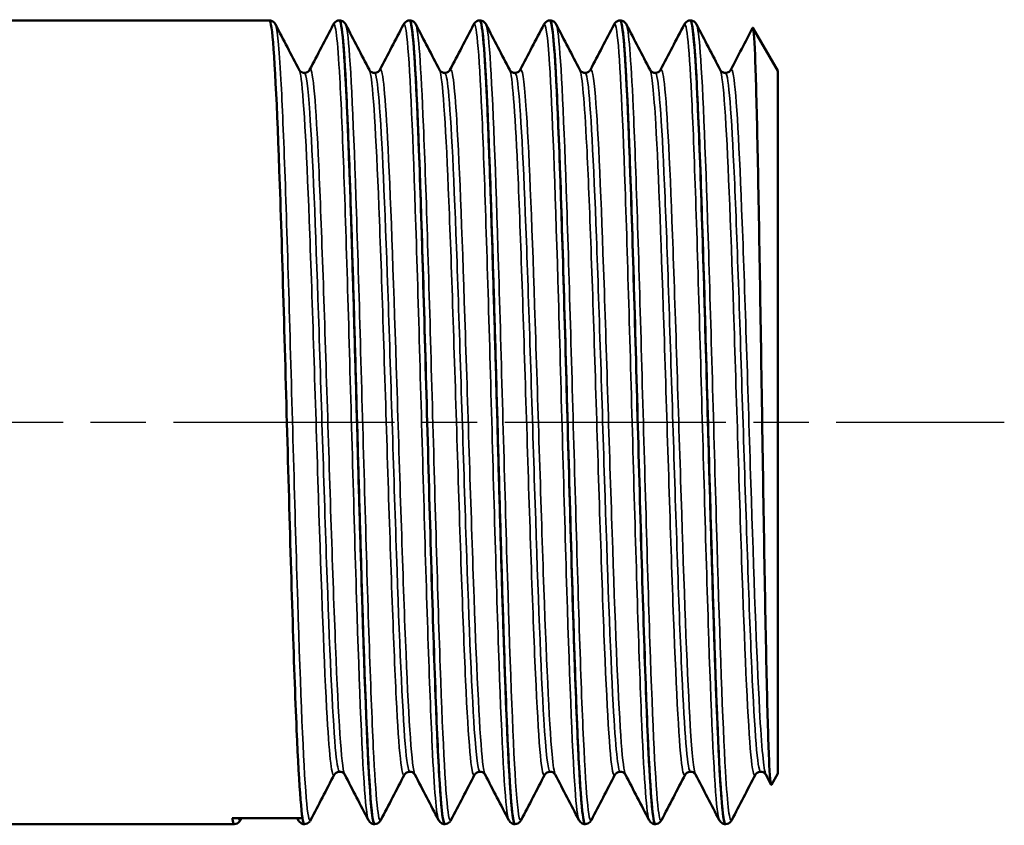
# Model space of a CAD drawing. Header units: millimetres. Extents: x -126 to 748, y -69 to 356.
# Tile 5 of 16: x 80 to 105, y 131 to 152. Entities that reach past the tile are written whole.
import ezdxf

# ---------------------------------------------------------------- set-up
doc = ezdxf.new("R2010")
doc.units = ezdxf.units.MM
doc.linetypes.add('CHAIN', pattern=[0.7087, 0.4724, -0.0591, 0.1181, -0.0591])
for name, color, linetype, lineweight in [('Видимые тонкие (ГОСТ)', 7, 'Continuous', 35), ('Видимый контур (ГОСТ)', 7, 'Continuous', 50), ('Осевая линия (ГОСТ)', 7, 'Continuous', 25)]:
    doc.layers.add(name, color=color, linetype=linetype, lineweight=lineweight)

msp = doc.modelspace()

# ---------------------------------------------------------------- linework, layer by layer
at = {"layer": 'Видимые тонкие (ГОСТ)'}
for points, knots in [([(88.449, 131.342), (88.421, 131.394), (88.393, 131.59), (88.365, 131.931), (88.292, 132.816), (88.219, 134.673), (88.146, 137.002), (88.074, 139.297), (88.002, 142.026), (87.93, 144.477), (87.859, 146.921), (87.787, 149.063), (87.715, 150.349), (87.66, 151.345), (87.604, 151.818), (87.549, 151.718)], [42.465357, 42.465357, 42.465357, 42.465357, 42.759198, 42.759198, 42.759198, 43.522951, 43.522951, 43.522951, 44.275348, 44.275348, 44.275348, 45.025525, 45.025525, 45.025525, 45.60695, 45.60695, 45.60695, 45.60695]), ([(92.049, 131.337), (92.038, 131.356), (92.027, 131.398), (92.016, 131.462), (91.945, 131.886), (91.873, 133.296), (91.801, 135.324), (91.73, 137.35), (91.658, 139.974), (91.587, 142.514), (91.515, 145.052), (91.443, 147.482), (91.372, 149.172), (91.3, 150.861), (91.229, 151.796), (91.157, 151.734), (91.154, 151.731), (91.152, 151.727), (91.149, 151.722)], [29.898987, 29.898987, 29.898987, 29.898987, 30.012136, 30.012136, 30.012136, 30.762645, 30.762645, 30.762645, 31.512641, 31.512641, 31.512641, 32.262146, 32.262146, 32.262146, 33.011181, 33.011181, 33.011181, 33.040579, 33.040579, 33.040579, 33.040579]), ([(93.849, 131.343), (93.816, 131.406), (93.782, 131.67), (93.749, 132.134), (93.675, 133.17), (93.6, 135.194), (93.526, 137.643), (93.454, 140.018), (93.382, 142.766), (93.31, 145.166), (93.238, 147.563), (93.166, 149.588), (93.094, 150.71), (93.045, 151.463), (92.997, 151.803), (92.949, 151.715)], [23.615801, 23.615801, 23.615801, 23.615801, 23.964049, 23.964049, 23.964049, 24.742336, 24.742336, 24.742336, 25.497062, 25.497062, 25.497062, 26.251118, 26.251118, 26.251118, 26.757394, 26.757394, 26.757394, 26.757394]), ([(97.449, 131.339), (97.431, 131.372), (97.413, 131.464), (97.395, 131.617), (97.323, 132.228), (97.252, 133.808), (97.18, 135.946), (97.108, 138.084), (97.037, 140.757), (96.965, 143.272), (96.893, 145.787), (96.822, 148.118), (96.75, 149.66), (96.683, 151.106), (96.616, 151.846), (96.549, 151.721)], [11.049431, 11.049431, 11.049431, 11.049431, 11.237371, 11.237371, 11.237371, 11.987851, 11.987851, 11.987851, 12.738073, 12.738073, 12.738073, 13.488041, 13.488041, 13.488041, 14.191023, 14.191023, 14.191023, 14.191023]), ([(86.968, 131.343), (86.93, 131.271), (86.892, 131.458), (86.855, 131.906), (86.782, 132.775), (86.709, 134.62), (86.636, 136.945), (86.564, 139.233), (86.492, 141.961), (86.42, 144.416), (86.348, 146.865), (86.277, 149.018), (86.205, 150.317), (86.159, 151.147), (86.114, 151.623), (86.068, 151.715)], [42.357644, 42.357644, 42.357644, 42.357644, 42.752085, 42.752085, 42.752085, 43.516727, 43.516727, 43.516727, 44.269143, 44.269143, 44.269143, 45.019338, 45.019338, 45.019338, 45.499237, 45.499237, 45.499237, 45.499237]), ([(88.768, 131.336), (88.704, 131.219), (88.64, 131.875), (88.576, 133.185), (88.504, 134.671), (88.432, 136.984), (88.359, 139.512), (88.287, 142.026), (88.215, 144.726), (88.143, 146.905), (88.072, 149.081), (88, 150.716), (87.928, 151.383), (87.908, 151.57), (87.888, 151.68), (87.868, 151.716)], [36.074459, 36.074459, 36.074459, 36.074459, 36.742407, 36.742407, 36.742407, 37.500333, 37.500333, 37.500333, 38.253842, 38.253842, 38.253842, 39.006117, 39.006117, 39.006117, 39.216052, 39.216052, 39.216052, 39.216052]), ([(90.249, 131.339), (90.195, 131.449), (90.14, 132.105), (90.086, 133.23), (90.014, 134.731), (89.941, 137.054), (89.869, 139.584), (89.797, 142.101), (89.725, 144.797), (89.653, 146.967), (89.581, 149.133), (89.51, 150.753), (89.438, 151.402), (89.408, 151.67), (89.378, 151.772), (89.349, 151.714)], [36.182172, 36.182172, 36.182172, 36.182172, 36.750067, 36.750067, 36.750067, 37.507514, 37.507514, 37.507514, 38.261011, 38.261011, 38.261011, 39.013274, 39.013274, 39.013274, 39.323765, 39.323765, 39.323765, 39.323765]), ([(90.568, 131.34), (90.547, 131.299), (90.527, 131.334), (90.507, 131.449), (90.435, 131.854), (90.363, 133.245), (90.292, 135.261), (90.22, 137.276), (90.148, 139.894), (90.077, 142.436), (90.005, 144.976), (89.934, 147.415), (89.862, 149.12), (89.797, 150.663), (89.733, 151.591), (89.668, 151.721)], [29.791274, 29.791274, 29.791274, 29.791274, 30.004436, 30.004436, 30.004436, 30.75495, 30.75495, 30.75495, 31.504951, 31.504951, 31.504951, 32.254461, 32.254461, 32.254461, 32.932866, 32.932866, 32.932866, 32.932866]), ([(92.368, 131.342), (92.325, 131.263), (92.282, 131.517), (92.239, 132.102), (92.165, 133.12), (92.091, 135.128), (92.016, 137.57), (91.944, 139.938), (91.872, 142.685), (91.8, 145.092), (91.728, 147.496), (91.656, 149.535), (91.584, 150.675), (91.545, 151.289), (91.507, 151.638), (91.468, 151.713)], [23.508089, 23.508089, 23.508089, 23.508089, 23.956055, 23.956055, 23.956055, 24.734592, 24.734592, 24.734592, 25.489325, 25.489325, 25.489325, 26.243388, 26.243388, 26.243388, 26.649681, 26.649681, 26.649681, 26.649681]), ([(94.168, 131.335), (94.168, 131.334), (94.168, 131.334), (94.167, 131.334), (94.096, 131.2), (94.024, 132.061), (93.953, 133.694), (93.881, 135.326), (93.81, 137.715), (93.739, 140.242), (93.667, 142.767), (93.596, 145.405), (93.524, 147.474), (93.453, 149.543), (93.381, 151.023), (93.31, 151.531), (93.296, 151.631), (93.282, 151.693), (93.268, 151.719)], [17.224903, 17.224903, 17.224903, 17.224903, 17.226122, 17.226122, 17.226122, 17.974688, 17.974688, 17.974688, 18.723182, 18.723182, 18.723182, 19.471323, 19.471323, 19.471323, 20.219259, 20.219259, 20.219259, 20.366496, 20.366496, 20.366496, 20.366496]), ([(95.649, 131.336), (95.587, 131.461), (95.525, 132.315), (95.463, 133.747), (95.391, 135.396), (95.32, 137.794), (95.248, 140.323), (95.177, 142.851), (95.105, 145.483), (95.034, 147.541), (94.962, 149.597), (94.891, 151.059), (94.82, 151.547), (94.796, 151.708), (94.772, 151.763), (94.749, 151.715)], [17.332616, 17.332616, 17.332616, 17.332616, 17.982841, 17.982841, 17.982841, 18.73119, 18.73119, 18.73119, 19.479328, 19.479328, 19.479328, 20.227262, 20.227262, 20.227262, 20.474209, 20.474209, 20.474209, 20.474209]), ([(95.968, 131.342), (95.94, 131.287), (95.913, 131.371), (95.885, 131.597), (95.814, 132.188), (95.742, 133.75), (95.67, 135.877), (95.599, 138.003), (95.527, 140.671), (95.455, 143.19), (95.384, 145.708), (95.312, 148.05), (95.241, 149.61), (95.183, 150.864), (95.125, 151.601), (95.068, 151.719)], [10.941718, 10.941718, 10.941718, 10.941718, 11.229194, 11.229194, 11.229194, 11.979677, 11.979677, 11.979677, 12.729901, 12.729901, 12.729901, 13.479872, 13.479872, 13.479872, 14.083311, 14.083311, 14.083311, 14.083311]), ([(97.768, 131.34), (97.715, 131.244), (97.661, 131.671), (97.608, 132.584), (97.536, 133.819), (97.464, 135.929), (97.393, 138.365), (97.321, 140.799), (97.249, 143.533), (97.177, 145.852), (97.105, 148.171), (97.033, 150.051), (96.962, 151.004), (96.93, 151.418), (96.899, 151.655), (96.868, 151.714)], [4.658533, 4.658533, 4.658533, 4.658533, 5.215351, 5.215351, 5.215351, 5.968103, 5.968103, 5.968103, 6.720553, 6.720553, 6.720553, 7.472704, 7.472704, 7.472704, 7.800125, 7.800125, 7.800125, 7.800125]), ([(87.574, 132.501), (87.513, 132.39), (87.452, 132.901), (87.391, 133.959), (87.317, 135.243), (87.243, 137.318), (87.168, 139.608), (87.094, 141.891), (87.02, 144.362), (86.946, 146.34), (86.873, 148.313), (86.799, 149.773), (86.725, 150.321), (86.708, 150.446), (86.691, 150.524), (86.674, 150.554)], [42.350745, 42.350745, 42.350745, 42.350745, 42.991139, 42.991139, 42.991139, 43.768444, 43.768444, 43.768444, 44.543126, 44.543126, 44.543126, 45.31558, 45.31558, 45.31558, 45.492337, 45.492337, 45.492337, 45.492337]), ([(87.842, 132.498), (87.84, 132.503), (87.837, 132.509), (87.835, 132.515), (87.759, 132.722), (87.683, 133.928), (87.607, 135.784), (87.532, 137.592), (87.458, 139.994), (87.384, 142.325), (87.31, 144.65), (87.236, 146.877), (87.163, 148.396), (87.089, 149.906), (87.016, 150.699), (86.942, 150.558)], [42.472257, 42.472257, 42.472257, 42.472257, 42.497869, 42.497869, 42.497869, 43.294288, 43.294288, 43.294288, 44.070524, 44.070524, 44.070524, 44.844292, 44.844292, 44.844292, 45.61385, 45.61385, 45.61385, 45.61385]), ([(89.374, 132.499), (89.304, 132.371), (89.234, 133.076), (89.164, 134.457), (89.09, 135.92), (89.016, 138.121), (88.941, 140.45), (88.867, 142.775), (88.793, 145.2), (88.719, 147.054), (88.645, 148.905), (88.571, 150.165), (88.497, 150.488), (88.489, 150.521), (88.482, 150.543), (88.474, 150.557)], [36.067559, 36.067559, 36.067559, 36.067559, 36.80182, 36.80182, 36.80182, 37.579698, 37.579698, 37.579698, 38.356175, 38.356175, 38.356175, 39.131351, 39.131351, 39.131351, 39.209152, 39.209152, 39.209152, 39.209152]), ([(89.642, 132.5), (89.632, 132.519), (89.622, 132.554), (89.611, 132.608), (89.536, 133.003), (89.461, 134.358), (89.386, 136.29), (89.312, 138.201), (89.238, 140.653), (89.164, 142.968), (89.09, 145.278), (89.015, 147.423), (88.941, 148.811), (88.875, 150.056), (88.808, 150.679), (88.742, 150.557)], [36.189072, 36.189072, 36.189072, 36.189072, 36.295697, 36.295697, 36.295697, 37.081542, 37.081542, 37.081542, 37.858904, 37.858904, 37.858904, 38.634903, 38.634903, 38.634903, 39.330664, 39.330664, 39.330664, 39.330664]), ([(91.174, 132.498), (91.171, 132.491), (91.167, 132.486), (91.164, 132.484), (91.09, 132.43), (91.016, 133.321), (90.942, 134.913), (90.868, 136.503), (90.794, 138.774), (90.721, 141.103), (90.647, 143.43), (90.573, 145.788), (90.499, 147.531), (90.425, 149.273), (90.352, 150.38), (90.278, 150.551), (90.277, 150.553), (90.276, 150.556), (90.274, 150.558)], [29.784374, 29.784374, 29.784374, 29.784374, 29.822129, 29.822129, 29.822129, 30.595789, 30.595789, 30.595789, 31.368899, 31.368899, 31.368899, 32.141482, 32.141482, 32.141482, 32.913562, 32.913562, 32.913562, 32.925967, 32.925967, 32.925967, 32.925967]), ([(91.442, 132.504), (91.421, 132.541), (91.401, 132.648), (91.38, 132.826), (91.306, 133.463), (91.232, 135.006), (91.159, 137.029), (91.085, 139.051), (91.011, 141.53), (90.937, 143.787), (90.863, 146.043), (90.79, 148.05), (90.716, 149.259), (90.658, 150.21), (90.6, 150.659), (90.542, 150.554)], [29.905887, 29.905887, 29.905887, 29.905887, 30.121971, 30.121971, 30.121971, 30.895415, 30.895415, 30.895415, 31.668318, 31.668318, 31.668318, 32.440703, 32.440703, 32.440703, 33.047479, 33.047479, 33.047479, 33.047479]), ([(92.974, 132.5), (92.965, 132.481), (92.956, 132.477), (92.946, 132.488), (92.871, 132.577), (92.796, 133.651), (92.72, 135.403), (92.646, 137.131), (92.571, 139.495), (92.497, 141.84), (92.423, 144.183), (92.349, 146.48), (92.274, 148.093), (92.208, 149.541), (92.141, 150.424), (92.074, 150.557)], [23.501189, 23.501189, 23.501189, 23.501189, 23.599354, 23.599354, 23.599354, 24.389037, 24.389037, 24.389037, 25.167239, 25.167239, 25.167239, 25.944717, 25.944717, 25.944717, 26.642781, 26.642781, 26.642781, 26.642781]), ([(93.242, 132.506), (93.215, 132.557), (93.187, 132.729), (93.16, 133.026), (93.085, 133.83), (93.011, 135.532), (92.936, 137.658), (92.862, 139.778), (92.788, 142.295), (92.713, 144.51), (92.639, 146.722), (92.565, 148.608), (92.491, 149.643), (92.441, 150.334), (92.392, 150.642), (92.342, 150.552)], [23.622701, 23.622701, 23.622701, 23.622701, 23.910706, 23.910706, 23.910706, 24.69066, 24.69066, 24.69066, 25.468578, 25.468578, 25.468578, 26.245782, 26.245782, 26.245782, 26.764294, 26.764294, 26.764294, 26.764294]), ([(94.774, 132.503), (94.754, 132.462), (94.733, 132.489), (94.713, 132.59), (94.639, 132.949), (94.565, 134.234), (94.492, 136.094), (94.418, 137.953), (94.344, 140.366), (94.271, 142.673), (94.197, 144.979), (94.123, 147.154), (94.05, 148.603), (93.991, 149.753), (93.933, 150.436), (93.874, 150.555)], [17.218003, 17.218003, 17.218003, 17.218003, 17.433719, 17.433719, 17.433719, 18.205178, 18.205178, 18.205178, 18.976409, 18.976409, 18.976409, 19.747419, 19.747419, 19.747419, 20.359596, 20.359596, 20.359596, 20.359596]), ([(95.042, 132.506), (95.007, 132.574), (94.971, 132.843), (94.936, 133.312), (94.862, 134.285), (94.788, 136.106), (94.715, 138.276), (94.641, 140.446), (94.568, 142.941), (94.494, 145.08), (94.42, 147.218), (94.347, 148.976), (94.273, 149.873), (94.229, 150.406), (94.186, 150.632), (94.142, 150.551)], [17.339516, 17.339516, 17.339516, 17.339516, 17.71048, 17.71048, 17.71048, 18.481856, 18.481856, 18.481856, 19.253008, 19.253008, 19.253008, 20.02394, 20.02394, 20.02394, 20.481109, 20.481109, 20.481109, 20.481109]), ([(96.574, 132.506), (96.544, 132.446), (96.514, 132.535), (96.483, 132.78), (96.409, 133.374), (96.336, 134.878), (96.262, 136.879), (96.188, 138.879), (96.114, 141.353), (96.04, 143.621), (95.966, 145.889), (95.893, 147.925), (95.819, 149.172), (95.771, 149.984), (95.723, 150.455), (95.674, 150.551)], [10.934818, 10.934818, 10.934818, 10.934818, 11.25317, 11.25317, 11.25317, 12.026658, 12.026658, 12.026658, 12.799871, 12.799871, 12.799871, 13.572816, 13.572816, 13.572816, 14.076411, 14.076411, 14.076411, 14.076411]), ([(96.842, 132.506), (96.797, 132.595), (96.751, 133.017), (96.706, 133.746), (96.632, 134.935), (96.558, 136.93), (96.485, 139.182), (96.411, 141.434), (96.337, 143.917), (96.263, 145.951), (96.189, 147.984), (96.116, 149.544), (96.042, 150.204), (96.008, 150.502), (95.975, 150.615), (95.942, 150.55)], [11.056331, 11.056331, 11.056331, 11.056331, 11.530665, 11.530665, 11.530665, 12.304053, 12.304053, 12.304053, 13.077169, 13.077169, 13.077169, 13.850019, 13.850019, 13.850019, 14.197923, 14.197923, 14.197923, 14.197923]), ([(98.374, 132.507), (98.336, 132.433), (98.297, 132.598), (98.259, 133.006), (98.185, 133.792), (98.111, 135.468), (98.037, 137.572), (97.963, 139.675), (97.889, 142.181), (97.815, 144.399), (97.741, 146.616), (97.666, 148.519), (97.592, 149.583), (97.553, 150.149), (97.514, 150.474), (97.474, 150.55)], [4.651633, 4.651633, 4.651633, 4.651633, 5.054659, 5.054659, 5.054659, 5.830562, 5.830562, 5.830562, 6.606141, 6.606141, 6.606141, 7.381403, 7.381403, 7.381403, 7.793225, 7.793225, 7.793225, 7.793225]), ([(98.642, 132.504), (98.589, 132.612), (98.535, 133.187), (98.482, 134.169), (98.408, 135.529), (98.333, 137.655), (98.259, 139.959), (98.185, 142.262), (98.111, 144.716), (98.037, 146.644), (97.963, 148.572), (97.889, 149.952), (97.815, 150.404), (97.791, 150.553), (97.766, 150.601), (97.742, 150.552)], [4.773145, 4.773145, 4.773145, 4.773145, 5.333025, 5.333025, 5.333025, 6.108811, 6.108811, 6.108811, 6.884276, 6.884276, 6.884276, 7.659426, 7.659426, 7.659426, 7.914738, 7.914738, 7.914738, 7.914738]), ([(87.708, 132.581), (87.677, 132.58), (87.646, 132.734), (87.615, 133.046), (87.54, 133.792), (87.466, 135.436), (87.391, 137.519), (87.317, 139.594), (87.243, 142.08), (87.169, 144.288), (87.095, 146.489), (87.02, 148.388), (86.946, 149.461), (86.9, 150.129), (86.854, 150.473), (86.808, 150.476)], [42.411501, 42.411501, 42.411501, 42.411501, 42.737844, 42.737844, 42.737844, 43.518075, 43.518075, 43.518075, 44.295538, 44.295538, 44.295538, 45.070635, 45.070635, 45.070635, 45.553093, 45.553093, 45.553093, 45.553093]), ([(89.508, 132.581), (89.47, 132.582), (89.432, 132.817), (89.393, 133.285), (89.319, 134.195), (89.244, 135.976), (89.17, 138.131), (89.095, 140.283), (89.021, 142.781), (88.947, 144.932), (88.872, 147.078), (88.798, 148.853), (88.724, 149.764), (88.685, 150.237), (88.647, 150.474), (88.608, 150.475)], [36.128316, 36.128316, 36.128316, 36.128316, 36.529653, 36.529653, 36.529653, 37.31003, 37.31003, 37.31003, 38.088963, 38.088963, 38.088963, 38.866555, 38.866555, 38.866555, 39.269908, 39.269908, 39.269908, 39.269908]), ([(91.308, 132.58), (91.261, 132.584), (91.214, 132.948), (91.166, 133.653), (91.092, 134.755), (91.018, 136.676), (90.944, 138.887), (90.87, 141.097), (90.796, 143.57), (90.722, 145.626), (90.648, 147.681), (90.574, 149.295), (90.5, 150.025), (90.47, 150.328), (90.439, 150.477), (90.408, 150.475)], [29.84513, 29.84513, 29.84513, 29.84513, 30.341267, 30.341267, 30.341267, 31.116528, 31.116528, 31.116528, 31.891252, 31.891252, 31.891252, 32.665463, 32.665463, 32.665463, 32.986723, 32.986723, 32.986723, 32.986723]), ([(93.108, 132.58), (93.055, 132.586), (93.002, 133.044), (92.949, 133.917), (92.875, 135.145), (92.8, 137.174), (92.726, 139.44), (92.651, 141.703), (92.577, 144.174), (92.502, 146.165), (92.428, 148.155), (92.354, 149.641), (92.279, 150.21), (92.256, 150.391), (92.232, 150.479), (92.208, 150.477)], [23.561945, 23.561945, 23.561945, 23.561945, 24.116892, 24.116892, 24.116892, 24.897339, 24.897339, 24.897339, 25.677049, 25.677049, 25.677049, 26.456049, 26.456049, 26.456049, 26.703538, 26.703538, 26.703538, 26.703538]), ([(94.908, 132.576), (94.848, 132.583), (94.788, 133.187), (94.727, 134.299), (94.654, 135.661), (94.58, 137.769), (94.506, 140.046), (94.432, 142.321), (94.358, 144.738), (94.284, 146.634), (94.211, 148.529), (94.137, 149.881), (94.063, 150.32), (94.045, 150.428), (94.027, 150.481), (94.008, 150.479)], [17.27876, 17.27876, 17.27876, 17.27876, 17.909943, 17.909943, 17.909943, 18.683228, 18.683228, 18.683228, 19.456289, 19.456289, 19.456289, 20.229131, 20.229131, 20.229131, 20.420352, 20.420352, 20.420352, 20.420352]), ([(96.708, 132.574), (96.64, 132.578), (96.571, 133.377), (96.502, 134.792), (96.428, 136.316), (96.354, 138.539), (96.28, 140.846), (96.206, 143.153), (96.132, 145.518), (96.058, 147.289), (95.984, 149.06), (95.91, 150.216), (95.836, 150.441), (95.827, 150.469), (95.818, 150.482), (95.808, 150.482)], [10.995574, 10.995574, 10.995574, 10.995574, 11.714861, 11.714861, 11.714861, 12.490157, 12.490157, 12.490157, 13.265181, 13.265181, 13.265181, 14.039939, 14.039939, 14.039939, 14.137167, 14.137167, 14.137167, 14.137167]), ([(98.508, 132.573), (98.507, 132.573), (98.506, 132.573), (98.505, 132.574), (98.431, 132.601), (98.356, 133.574), (98.282, 135.223), (98.208, 136.871), (98.134, 139.175), (98.059, 141.497), (97.985, 143.817), (97.911, 146.127), (97.837, 147.787), (97.762, 149.446), (97.688, 150.435), (97.614, 150.481), (97.612, 150.483), (97.61, 150.483), (97.608, 150.483)], [4.712389, 4.712389, 4.712389, 4.712389, 4.723935, 4.723935, 4.723935, 5.501957, 5.501957, 5.501957, 6.279652, 6.279652, 6.279652, 7.057025, 7.057025, 7.057025, 7.834083, 7.834083, 7.834083, 7.853982, 7.853982, 7.853982, 7.853982]), ([(85.168, 131.338), (85.154, 131.309), (85.14, 131.317), (85.126, 131.364), (85.124, 131.37), (85.122, 131.377), (85.12, 131.385)], [48.6408298, 48.6408298, 48.6408298, 48.6408298, 48.7874756, 48.7874756, 48.7874756, 48.8075099, 48.8075099, 48.8075099, 48.8075099]), ([(86.649, 131.335), (86.645, 131.342), (86.641, 131.353), (86.637, 131.367), (86.635, 131.373), (86.633, 131.378), (86.632, 131.385)], [48.7485425, 48.7485425, 48.7485425, 48.7485425, 48.7910709, 48.7910709, 48.7910709, 48.80750986, 48.80750986, 48.80750986, 48.80750986])]:
    msp.add_open_spline(points, degree=3, knots=knots, dxfattribs=at)
at = {"layer": 'Видимый контур (ГОСТ)'}
for p, q in [((85.909, 151.828), (78.951, 151.828)), ((87.709, 151.828), (87.708, 151.828)), ((89.509, 151.828), (89.508, 151.828)), ((91.309, 151.828), (91.308, 151.828)), ((93.109, 151.828), (93.108, 151.828)), ((94.909, 151.828), (94.908, 151.828)), ((96.709, 151.828), (96.708, 151.828)), ((98.951, 150.532), (98.313, 151.638)), ((98.951, 132.524), (98.951, 150.532)), ((98.777, 132.239), (98.642, 132.498)), ((98.951, 132.524), (98.786, 132.238)), ((84.959, 131.385), (86.758, 131.385)), ((85.009, 131.228), (78.951, 131.228)), ((86.809, 131.228), (86.808, 131.228)), ((88.609, 131.228), (88.608, 131.228)), ((90.409, 131.228), (90.408, 131.228)), ((92.209, 131.228), (92.208, 131.228)), ((94.009, 131.228), (94.008, 131.228)), ((95.809, 131.228), (95.808, 131.228)), ((97.609, 131.228), (97.608, 131.228))]:
    msp.add_line(p, q, dxfattribs=at)
for points, knots in [([(85.909, 151.828), (85.945, 151.827), (85.979, 151.813), (86.024, 151.783), (86.037, 151.767), (86.056, 151.742), (86.063, 151.731), (86.068, 151.722)], [0, 0, 0, 0, 0.02065973, 0.02065973, 0.039901, 0.039901, 0.05761599, 0.05761599, 0.05761599, 0.05761599]), ([(86.809, 131.229), (86.742, 131.229), (86.675, 132.099), (86.608, 133.65), (86.536, 135.313), (86.465, 137.743), (86.393, 140.307), (86.321, 142.863), (86.25, 145.525), (86.178, 147.604), (86.107, 149.676), (86.035, 151.148), (85.964, 151.638), (85.945, 151.764), (85.927, 151.825), (85.909, 151.823)], [42.410262, 42.410262, 42.410262, 42.410262, 43.111414, 43.111414, 43.111414, 43.863493, 43.863493, 43.863493, 44.613166, 44.613166, 44.613166, 45.360789, 45.360789, 45.360789, 45.553093, 45.553093, 45.553093, 45.553093]), ([(87.549, 151.722), (87.557, 151.737), (87.567, 151.755), (87.6, 151.787), (87.615, 151.799), (87.655, 151.819), (87.681, 151.827), (87.707, 151.828)], [0, 0, 0, 0, 0.02798896, 0.02798896, 0.04255273, 0.04255273, 0.05764411, 0.05764411, 0.05764411, 0.05764411]), ([(87.707, 151.82), (87.749, 151.82), (87.79, 151.509), (87.831, 150.893), (87.902, 149.824), (87.974, 147.847), (88.045, 145.474), (88.117, 143.101), (88.188, 140.357), (88.26, 137.948), (88.331, 135.541), (88.402, 133.494), (88.474, 132.336), (88.518, 131.611), (88.563, 131.239), (88.608, 131.235)], [-45.554332, -45.554332, -45.554332, -45.554332, -45.123718, -45.123718, -45.123718, -44.375398, -44.375398, -44.375398, -43.627324, -43.627324, -43.627324, -42.879492, -42.879492, -42.879492, -42.411501, -42.411501, -42.411501, -42.411501]), ([(87.709, 151.828), (87.745, 151.827), (87.779, 151.813), (87.824, 151.783), (87.837, 151.767), (87.856, 151.742), (87.863, 151.731), (87.868, 151.722)], [0, 0, 0, 0, 0.02065973, 0.02065973, 0.039901, 0.039901, 0.05761599, 0.05761599, 0.05761599, 0.05761599]), ([(88.609, 131.234), (88.589, 131.231), (88.569, 131.304), (88.548, 131.456), (88.474, 132.019), (88.399, 133.657), (88.324, 135.911), (88.252, 138.076), (88.18, 140.784), (88.108, 143.328), (88.037, 145.868), (87.965, 148.217), (87.893, 149.766), (87.832, 151.093), (87.77, 151.82), (87.709, 151.826)], [36.127077, 36.127077, 36.127077, 36.127077, 36.339167, 36.339167, 36.339167, 37.122296, 37.122296, 37.122296, 37.874776, 37.874776, 37.874776, 38.625982, 38.625982, 38.625982, 39.269908, 39.269908, 39.269908, 39.269908]), ([(89.349, 151.722), (89.357, 151.737), (89.367, 151.755), (89.4, 151.787), (89.415, 151.799), (89.455, 151.819), (89.481, 151.827), (89.507, 151.828)], [0, 0, 0, 0, 0.02798896, 0.02798896, 0.04255273, 0.04255273, 0.05764411, 0.05764411, 0.05764411, 0.05764411]), ([(89.507, 151.826), (89.52, 151.827), (89.532, 151.801), (89.544, 151.746), (89.615, 151.424), (89.687, 150.112), (89.758, 148.149), (89.829, 146.186), (89.9, 143.592), (89.972, 141.033), (90.043, 138.474), (90.114, 135.976), (90.185, 134.181), (90.257, 132.386), (90.328, 131.312), (90.399, 131.233), (90.402, 131.23), (90.405, 131.228), (90.408, 131.228)], [-39.271147, -39.271147, -39.271147, -39.271147, -39.14377, -39.14377, -39.14377, -38.397276, -38.397276, -38.397276, -37.650986, -37.650986, -37.650986, -36.904895, -36.904895, -36.904895, -36.158998, -36.158998, -36.158998, -36.128316, -36.128316, -36.128316, -36.128316]), ([(89.509, 151.828), (89.545, 151.827), (89.579, 151.813), (89.624, 151.783), (89.637, 151.767), (89.656, 151.742), (89.663, 151.731), (89.668, 151.722)], [0, 0, 0, 0, 0.02065973, 0.02065973, 0.039901, 0.039901, 0.05761599, 0.05761599, 0.05761599, 0.05761599]), ([(90.409, 131.234), (90.359, 131.237), (90.31, 131.697), (90.26, 132.58), (90.189, 133.853), (90.117, 135.992), (90.046, 138.444), (89.974, 140.895), (89.903, 143.633), (89.832, 145.953), (89.76, 148.27), (89.689, 150.146), (89.617, 151.097), (89.581, 151.578), (89.545, 151.82), (89.509, 151.82)], [29.843892, 29.843892, 29.843892, 29.843892, 30.363236, 30.363236, 30.363236, 31.111829, 31.111829, 31.111829, 31.859922, 31.859922, 31.859922, 32.607535, 32.607535, 32.607535, 32.986723, 32.986723, 32.986723, 32.986723]), ([(91.149, 151.722), (91.157, 151.737), (91.167, 151.755), (91.2, 151.787), (91.215, 151.799), (91.255, 151.819), (91.281, 151.827), (91.307, 151.828)], [0, 0, 0, 0, 0.02798896, 0.02798896, 0.04255273, 0.04255273, 0.05764411, 0.05764411, 0.05764411, 0.05764411]), ([(91.307, 151.825), (91.365, 151.82), (91.423, 151.189), (91.48, 150.014), (91.552, 148.55), (91.624, 146.256), (91.696, 143.733), (91.768, 141.211), (91.84, 138.486), (91.911, 136.267), (91.983, 134.05), (92.055, 132.361), (92.127, 131.639), (92.154, 131.367), (92.181, 131.234), (92.208, 131.236)], [-32.987961, -32.987961, -32.987961, -32.987961, -32.384096, -32.384096, -32.384096, -31.63164, -31.63164, -31.63164, -30.879832, -30.879832, -30.879832, -30.128649, -30.128649, -30.128649, -29.84513, -29.84513, -29.84513, -29.84513]), ([(92.209, 131.228), (92.206, 131.228), (92.202, 131.23), (92.199, 131.234), (92.128, 131.32), (92.057, 132.4), (91.986, 134.197), (91.912, 136.045), (91.839, 138.634), (91.766, 141.265), (91.694, 143.849), (91.622, 146.445), (91.55, 148.375), (91.479, 150.304), (91.407, 151.549), (91.335, 151.785), (91.326, 151.814), (91.317, 151.828), (91.309, 151.827)], [23.560706, 23.560706, 23.560706, 23.560706, 23.595463, 23.595463, 23.595463, 24.340699, 24.340699, 24.340699, 25.107215, 25.107215, 25.107215, 25.859932, 25.859932, 25.859932, 26.611993, 26.611993, 26.611993, 26.703538, 26.703538, 26.703538, 26.703538]), ([(91.309, 151.828), (91.345, 151.827), (91.379, 151.813), (91.424, 151.783), (91.437, 151.767), (91.456, 151.742), (91.463, 151.731), (91.468, 151.722)], [0, 0, 0, 0, 0.02065973, 0.02065973, 0.039901, 0.039901, 0.05761599, 0.05761599, 0.05761599, 0.05761599]), ([(92.949, 151.722), (92.957, 151.737), (92.967, 151.755), (93, 151.787), (93.015, 151.799), (93.055, 151.819), (93.081, 151.827), (93.107, 151.828)], [0, 0, 0, 0, 0.02798896, 0.02798896, 0.04255273, 0.04255273, 0.05764411, 0.05764411, 0.05764411, 0.05764411]), ([(93.107, 151.82), (93.138, 151.823), (93.169, 151.65), (93.2, 151.298), (93.272, 150.485), (93.343, 148.725), (93.414, 146.472), (93.486, 144.221), (93.557, 141.501), (93.629, 139.012), (93.7, 136.525), (93.771, 134.295), (93.842, 132.896), (93.898, 131.815), (93.953, 131.239), (94.008, 131.232)], [-26.704776, -26.704776, -26.704776, -26.704776, -26.381325, -26.381325, -26.381325, -25.633424, -25.633424, -25.633424, -24.885993, -24.885993, -24.885993, -24.139011, -24.139011, -24.139011, -23.561945, -23.561945, -23.561945, -23.561945]), ([(93.109, 151.828), (93.145, 151.827), (93.179, 151.813), (93.224, 151.783), (93.237, 151.767), (93.256, 151.742), (93.263, 151.731), (93.268, 151.722)], [0, 0, 0, 0, 0.02065973, 0.02065973, 0.039901, 0.039901, 0.05761599, 0.05761599, 0.05761599, 0.05761599]), ([(94.009, 131.236), (93.976, 131.234), (93.942, 131.437), (93.909, 131.846), (93.838, 132.72), (93.766, 134.53), (93.695, 136.809), (93.624, 139.087), (93.552, 141.812), (93.481, 144.282), (93.41, 146.751), (93.339, 148.941), (93.267, 150.289), (93.214, 151.289), (93.162, 151.817), (93.109, 151.823)], [17.277521, 17.277521, 17.277521, 17.277521, 17.626841, 17.626841, 17.626841, 18.373622, 18.373622, 18.373622, 19.120192, 19.120192, 19.120192, 19.866555, 19.866555, 19.866555, 20.420352, 20.420352, 20.420352, 20.420352]), ([(94.749, 151.722), (94.757, 151.737), (94.767, 151.755), (94.8, 151.787), (94.815, 151.799), (94.855, 151.819), (94.881, 151.827), (94.907, 151.828)], [0, 0, 0, 0, 0.02798896, 0.02798896, 0.04255273, 0.04255273, 0.05764411, 0.05764411, 0.05764411, 0.05764411]), ([(94.907, 151.828), (94.91, 151.828), (94.913, 151.827), (94.916, 151.824), (94.988, 151.746), (95.06, 150.656), (95.132, 148.836), (95.204, 147.02), (95.275, 144.496), (95.347, 141.92), (95.419, 139.348), (95.49, 136.751), (95.562, 134.802), (95.633, 132.856), (95.705, 131.575), (95.776, 131.291), (95.787, 131.249), (95.797, 131.229), (95.808, 131.23)], [-20.421591, -20.421591, -20.421591, -20.421591, -20.390364, -20.390364, -20.390364, -19.63836, -19.63836, -19.63836, -18.887598, -18.887598, -18.887598, -18.137987, -18.137987, -18.137987, -17.38944, -17.38944, -17.38944, -17.27876, -17.27876, -17.27876, -17.27876]), ([(94.909, 151.828), (94.945, 151.827), (94.979, 151.813), (95.024, 151.783), (95.037, 151.767), (95.056, 151.742), (95.063, 151.731), (95.068, 151.722)], [0, 0, 0, 0, 0.02065973, 0.02065973, 0.039901, 0.039901, 0.05761599, 0.05761599, 0.05761599, 0.05761599]), ([(95.809, 131.23), (95.747, 131.233), (95.685, 131.972), (95.623, 133.321), (95.551, 134.874), (95.48, 137.22), (95.408, 139.751), (95.337, 142.282), (95.265, 144.974), (95.194, 147.13), (95.123, 149.286), (95.051, 150.885), (94.98, 151.514), (94.956, 151.722), (94.932, 151.824), (94.909, 151.822)], [10.994336, 10.994336, 10.994336, 10.994336, 11.644336, 11.644336, 11.644336, 12.393002, 12.393002, 12.393002, 13.141414, 13.141414, 13.141414, 13.889576, 13.889576, 13.889576, 14.137167, 14.137167, 14.137167, 14.137167]), ([(96.549, 151.722), (96.557, 151.737), (96.567, 151.755), (96.6, 151.787), (96.615, 151.799), (96.655, 151.819), (96.681, 151.827), (96.707, 151.828)], [0, 0, 0, 0, 0.02798896, 0.02798896, 0.04255273, 0.04255273, 0.05764411, 0.05764411, 0.05764411, 0.05764411]), ([(96.707, 151.822), (96.757, 151.819), (96.807, 151.36), (96.856, 150.478), (96.928, 149.206), (96.999, 147.067), (97.071, 144.614), (97.142, 142.167), (97.213, 139.434), (97.285, 137.116), (97.356, 134.804), (97.427, 132.93), (97.498, 131.974), (97.535, 131.483), (97.571, 131.237), (97.608, 131.237)], [-14.138406, -14.138406, -14.138406, -14.138406, -13.619414, -13.619414, -13.619414, -12.870616, -12.870616, -12.870616, -12.123727, -12.123727, -12.123727, -11.378405, -11.378405, -11.378405, -10.995574, -10.995574, -10.995574, -10.995574]), ([(97.609, 131.233), (97.592, 131.23), (97.574, 131.284), (97.557, 131.398), (97.485, 131.863), (97.413, 133.322), (97.341, 135.394), (97.27, 137.465), (97.198, 140.127), (97.126, 142.689), (97.055, 145.249), (96.983, 147.683), (96.911, 149.357), (96.844, 150.935), (96.776, 151.824), (96.709, 151.828)], [4.71115, 4.71115, 4.71115, 4.71115, 4.893982, 4.893982, 4.893982, 5.645187, 5.645187, 5.645187, 6.396087, 6.396087, 6.396087, 7.146688, 7.146688, 7.146688, 7.853982, 7.853982, 7.853982, 7.853982]), ([(96.709, 151.828), (96.745, 151.827), (96.779, 151.813), (96.824, 151.783), (96.837, 151.767), (96.856, 151.742), (96.863, 151.731), (96.868, 151.722)], [0, 0, 0, 0, 0.02065973, 0.02065973, 0.039901, 0.039901, 0.05761599, 0.05761599, 0.05761599, 0.05761599]), ([(98.786, 132.238), (98.785, 132.237), (98.784, 132.236), (98.764, 132.223), (98.744, 132.449), (98.705, 133.354), (98.686, 134.029), (98.646, 135.748), (98.627, 136.779), (98.588, 139.068), (98.568, 140.307), (98.529, 142.832), (98.51, 144.094), (98.471, 146.478), (98.451, 147.573), (98.412, 149.45), (98.392, 150.21), (98.353, 151.286), (98.334, 151.587), (98.311, 151.642), (98.308, 151.643), (98.305, 151.637)], [-3.447923, -3.447923, -3.447923, -3.447923, -3.431455, -3.431455, -3.065733, -3.065733, -2.696121, -2.696121, -2.32262, -2.32262, -1.945232, -1.945232, -1.563956, -1.563956, -1.178794, -1.178794, -0.789747, -0.789747, -0.396816, -0.396816, -0.331192, -0.331192, -0.331192, -0.331192]), ([(86.674, 150.558), (86.677, 150.553), (86.682, 150.543), (86.708, 150.517), (86.722, 150.507), (86.759, 150.489), (86.783, 150.483), (86.808, 150.483)], [0, 0, 0, 0, 0.0279054, 0.0279054, 0.04256874, 0.04256874, 0.05778418, 0.05778418, 0.05778418, 0.05778418]), ([(86.808, 150.483), (86.844, 150.483), (86.878, 150.497), (86.916, 150.523), (86.926, 150.534), (86.938, 150.55), (86.94, 150.555), (86.942, 150.558)], [0, 0, 0, 0, 0.02169246, 0.02169246, 0.04039511, 0.04039511, 0.05776027, 0.05776027, 0.05776027, 0.05776027]), ([(88.474, 150.558), (88.477, 150.553), (88.482, 150.543), (88.508, 150.517), (88.522, 150.507), (88.559, 150.489), (88.583, 150.483), (88.608, 150.483)], [0, 0, 0, 0, 0.0279054, 0.0279054, 0.04256874, 0.04256874, 0.05778418, 0.05778418, 0.05778418, 0.05778418]), ([(88.608, 150.483), (88.644, 150.483), (88.678, 150.497), (88.716, 150.523), (88.726, 150.534), (88.738, 150.55), (88.74, 150.555), (88.742, 150.558)], [0, 0, 0, 0, 0.02169246, 0.02169246, 0.04039511, 0.04039511, 0.05776027, 0.05776027, 0.05776027, 0.05776027]), ([(90.274, 150.558), (90.277, 150.553), (90.282, 150.543), (90.308, 150.517), (90.322, 150.507), (90.359, 150.489), (90.383, 150.483), (90.408, 150.483)], [0, 0, 0, 0, 0.0279054, 0.0279054, 0.04256874, 0.04256874, 0.05778418, 0.05778418, 0.05778418, 0.05778418]), ([(90.408, 150.483), (90.444, 150.483), (90.478, 150.497), (90.516, 150.523), (90.526, 150.534), (90.538, 150.55), (90.54, 150.555), (90.542, 150.558)], [0, 0, 0, 0, 0.02169246, 0.02169246, 0.04039511, 0.04039511, 0.05776027, 0.05776027, 0.05776027, 0.05776027]), ([(92.074, 150.558), (92.077, 150.553), (92.082, 150.543), (92.108, 150.517), (92.122, 150.507), (92.159, 150.489), (92.183, 150.483), (92.208, 150.483)], [0, 0, 0, 0, 0.0279054, 0.0279054, 0.04256874, 0.04256874, 0.05778418, 0.05778418, 0.05778418, 0.05778418]), ([(92.208, 150.483), (92.244, 150.483), (92.278, 150.497), (92.316, 150.523), (92.326, 150.534), (92.338, 150.55), (92.34, 150.555), (92.342, 150.558)], [0, 0, 0, 0, 0.02169246, 0.02169246, 0.04039511, 0.04039511, 0.05776027, 0.05776027, 0.05776027, 0.05776027]), ([(93.874, 150.558), (93.877, 150.553), (93.882, 150.543), (93.908, 150.517), (93.922, 150.507), (93.959, 150.489), (93.983, 150.483), (94.008, 150.483)], [0, 0, 0, 0, 0.0279054, 0.0279054, 0.04256874, 0.04256874, 0.05778418, 0.05778418, 0.05778418, 0.05778418]), ([(94.008, 150.483), (94.044, 150.483), (94.078, 150.497), (94.116, 150.523), (94.126, 150.534), (94.138, 150.55), (94.14, 150.555), (94.142, 150.558)], [0, 0, 0, 0, 0.02169246, 0.02169246, 0.04039511, 0.04039511, 0.05776027, 0.05776027, 0.05776027, 0.05776027]), ([(95.674, 150.558), (95.677, 150.553), (95.682, 150.543), (95.708, 150.517), (95.722, 150.507), (95.759, 150.489), (95.783, 150.483), (95.808, 150.483)], [0, 0, 0, 0, 0.0279054, 0.0279054, 0.04256874, 0.04256874, 0.05778418, 0.05778418, 0.05778418, 0.05778418]), ([(95.808, 150.483), (95.844, 150.483), (95.878, 150.497), (95.916, 150.523), (95.926, 150.534), (95.938, 150.55), (95.94, 150.555), (95.942, 150.558)], [0, 0, 0, 0, 0.02169246, 0.02169246, 0.04039511, 0.04039511, 0.05776027, 0.05776027, 0.05776027, 0.05776027]), ([(97.474, 150.558), (97.477, 150.553), (97.482, 150.543), (97.508, 150.517), (97.522, 150.507), (97.559, 150.489), (97.583, 150.483), (97.608, 150.483)], [0, 0, 0, 0, 0.0279054, 0.0279054, 0.04256874, 0.04256874, 0.05778418, 0.05778418, 0.05778418, 0.05778418]), ([(97.608, 150.483), (97.644, 150.483), (97.678, 150.497), (97.716, 150.523), (97.726, 150.534), (97.738, 150.55), (97.74, 150.555), (97.742, 150.558)], [0, 0, 0, 0, 0.02169246, 0.02169246, 0.04039511, 0.04039511, 0.05776027, 0.05776027, 0.05776027, 0.05776027]), ([(87.708, 132.573), (87.673, 132.573), (87.639, 132.56), (87.601, 132.534), (87.591, 132.522), (87.579, 132.506), (87.576, 132.501), (87.574, 132.498)], [0, 0, 0, 0, 0.02169246, 0.02169246, 0.04039511, 0.04039511, 0.05776027, 0.05776027, 0.05776027, 0.05776027]), ([(87.842, 132.498), (87.839, 132.503), (87.835, 132.514), (87.808, 132.539), (87.795, 132.549), (87.758, 132.567), (87.733, 132.573), (87.708, 132.573)], [0, 0, 0, 0, 0.0279054, 0.0279054, 0.04256874, 0.04256874, 0.05778418, 0.05778418, 0.05778418, 0.05778418]), ([(89.508, 132.573), (89.473, 132.573), (89.439, 132.56), (89.401, 132.534), (89.391, 132.522), (89.379, 132.506), (89.376, 132.501), (89.374, 132.498)], [0, 0, 0, 0, 0.02169246, 0.02169246, 0.04039511, 0.04039511, 0.05776027, 0.05776027, 0.05776027, 0.05776027]), ([(89.642, 132.498), (89.639, 132.503), (89.635, 132.514), (89.608, 132.539), (89.595, 132.549), (89.558, 132.567), (89.533, 132.573), (89.508, 132.573)], [0, 0, 0, 0, 0.0279054, 0.0279054, 0.04256874, 0.04256874, 0.05778418, 0.05778418, 0.05778418, 0.05778418]), ([(91.308, 132.573), (91.273, 132.573), (91.239, 132.56), (91.201, 132.534), (91.191, 132.522), (91.179, 132.506), (91.176, 132.501), (91.174, 132.498)], [0, 0, 0, 0, 0.02169246, 0.02169246, 0.04039511, 0.04039511, 0.05776027, 0.05776027, 0.05776027, 0.05776027]), ([(91.442, 132.498), (91.439, 132.503), (91.435, 132.514), (91.408, 132.539), (91.395, 132.549), (91.358, 132.567), (91.333, 132.573), (91.308, 132.573)], [0, 0, 0, 0, 0.0279054, 0.0279054, 0.04256874, 0.04256874, 0.05778418, 0.05778418, 0.05778418, 0.05778418]), ([(93.108, 132.573), (93.073, 132.573), (93.039, 132.56), (93.001, 132.534), (92.991, 132.522), (92.979, 132.506), (92.976, 132.501), (92.974, 132.498)], [0, 0, 0, 0, 0.02169246, 0.02169246, 0.04039511, 0.04039511, 0.05776027, 0.05776027, 0.05776027, 0.05776027]), ([(93.242, 132.498), (93.239, 132.503), (93.235, 132.514), (93.208, 132.539), (93.195, 132.549), (93.158, 132.567), (93.133, 132.573), (93.108, 132.573)], [0, 0, 0, 0, 0.0279054, 0.0279054, 0.04256874, 0.04256874, 0.05778418, 0.05778418, 0.05778418, 0.05778418]), ([(94.908, 132.573), (94.873, 132.573), (94.839, 132.56), (94.801, 132.534), (94.791, 132.522), (94.779, 132.506), (94.776, 132.501), (94.774, 132.498)], [0, 0, 0, 0, 0.02169246, 0.02169246, 0.04039511, 0.04039511, 0.05776027, 0.05776027, 0.05776027, 0.05776027]), ([(95.042, 132.498), (95.039, 132.503), (95.035, 132.514), (95.008, 132.539), (94.995, 132.549), (94.958, 132.567), (94.933, 132.573), (94.908, 132.573)], [0, 0, 0, 0, 0.0279054, 0.0279054, 0.04256874, 0.04256874, 0.05778418, 0.05778418, 0.05778418, 0.05778418]), ([(96.708, 132.573), (96.673, 132.573), (96.639, 132.56), (96.601, 132.534), (96.591, 132.522), (96.579, 132.506), (96.576, 132.501), (96.574, 132.498)], [0, 0, 0, 0, 0.02169246, 0.02169246, 0.04039511, 0.04039511, 0.05776027, 0.05776027, 0.05776027, 0.05776027]), ([(96.842, 132.498), (96.839, 132.503), (96.835, 132.514), (96.808, 132.539), (96.795, 132.549), (96.758, 132.567), (96.733, 132.573), (96.708, 132.573)], [0, 0, 0, 0, 0.0279054, 0.0279054, 0.04256874, 0.04256874, 0.05778418, 0.05778418, 0.05778418, 0.05778418]), ([(98.508, 132.573), (98.473, 132.573), (98.439, 132.56), (98.401, 132.534), (98.391, 132.522), (98.379, 132.506), (98.376, 132.501), (98.374, 132.498)], [0, 0, 0, 0, 0.02169246, 0.02169246, 0.04039511, 0.04039511, 0.05776027, 0.05776027, 0.05776027, 0.05776027]), ([(98.642, 132.498), (98.639, 132.503), (98.635, 132.514), (98.608, 132.539), (98.595, 132.549), (98.558, 132.567), (98.533, 132.573), (98.508, 132.573)], [0, 0, 0, 0, 0.0279054, 0.0279054, 0.04256874, 0.04256874, 0.05778418, 0.05778418, 0.05778418, 0.05778418]), ([(85.168, 131.335), (85.16, 131.319), (85.149, 131.301), (85.116, 131.269), (85.101, 131.257), (85.061, 131.237), (85.036, 131.229), (85.009, 131.228)], [0, 0, 0, 0, 0.02798896, 0.02798896, 0.04255273, 0.04255273, 0.05764411, 0.05764411, 0.05764411, 0.05764411]), ([(86.807, 131.228), (86.771, 131.23), (86.737, 131.244), (86.693, 131.274), (86.679, 131.289), (86.66, 131.314), (86.654, 131.325), (86.649, 131.335)], [0, 0, 0, 0, 0.02065973, 0.02065973, 0.039901, 0.039901, 0.05761599, 0.05761599, 0.05761599, 0.05761599]), ([(86.968, 131.335), (86.96, 131.319), (86.949, 131.301), (86.916, 131.269), (86.901, 131.257), (86.861, 131.237), (86.836, 131.229), (86.809, 131.228)], [0, 0, 0, 0, 0.02798896, 0.02798896, 0.04255273, 0.04255273, 0.05764411, 0.05764411, 0.05764411, 0.05764411]), ([(88.607, 131.228), (88.571, 131.23), (88.537, 131.244), (88.493, 131.274), (88.479, 131.289), (88.46, 131.314), (88.454, 131.325), (88.449, 131.335)], [0, 0, 0, 0, 0.02065973, 0.02065973, 0.039901, 0.039901, 0.05761599, 0.05761599, 0.05761599, 0.05761599]), ([(88.768, 131.335), (88.76, 131.319), (88.749, 131.301), (88.716, 131.269), (88.701, 131.257), (88.661, 131.237), (88.636, 131.229), (88.609, 131.228)], [0, 0, 0, 0, 0.02798896, 0.02798896, 0.04255273, 0.04255273, 0.05764411, 0.05764411, 0.05764411, 0.05764411]), ([(90.407, 131.228), (90.371, 131.23), (90.337, 131.244), (90.293, 131.274), (90.279, 131.289), (90.26, 131.314), (90.254, 131.325), (90.249, 131.335)], [0, 0, 0, 0, 0.02065973, 0.02065973, 0.039901, 0.039901, 0.05761599, 0.05761599, 0.05761599, 0.05761599]), ([(90.568, 131.335), (90.56, 131.319), (90.549, 131.301), (90.516, 131.269), (90.501, 131.257), (90.461, 131.237), (90.436, 131.229), (90.409, 131.228)], [0, 0, 0, 0, 0.02798896, 0.02798896, 0.04255273, 0.04255273, 0.05764411, 0.05764411, 0.05764411, 0.05764411]), ([(92.207, 131.228), (92.171, 131.23), (92.137, 131.244), (92.093, 131.274), (92.079, 131.289), (92.06, 131.314), (92.054, 131.325), (92.049, 131.335)], [0, 0, 0, 0, 0.02065973, 0.02065973, 0.039901, 0.039901, 0.05761599, 0.05761599, 0.05761599, 0.05761599]), ([(92.368, 131.335), (92.36, 131.319), (92.349, 131.301), (92.316, 131.269), (92.301, 131.257), (92.261, 131.237), (92.236, 131.229), (92.209, 131.228)], [0, 0, 0, 0, 0.02798896, 0.02798896, 0.04255273, 0.04255273, 0.05764411, 0.05764411, 0.05764411, 0.05764411]), ([(94.007, 131.228), (93.971, 131.23), (93.937, 131.244), (93.893, 131.274), (93.879, 131.289), (93.86, 131.314), (93.854, 131.325), (93.849, 131.335)], [0, 0, 0, 0, 0.02065973, 0.02065973, 0.039901, 0.039901, 0.05761599, 0.05761599, 0.05761599, 0.05761599]), ([(94.168, 131.335), (94.16, 131.319), (94.149, 131.301), (94.116, 131.269), (94.101, 131.257), (94.061, 131.237), (94.036, 131.229), (94.009, 131.228)], [0, 0, 0, 0, 0.02798896, 0.02798896, 0.04255273, 0.04255273, 0.05764411, 0.05764411, 0.05764411, 0.05764411]), ([(95.807, 131.228), (95.771, 131.23), (95.737, 131.244), (95.693, 131.274), (95.679, 131.289), (95.66, 131.314), (95.654, 131.325), (95.649, 131.335)], [0, 0, 0, 0, 0.02065973, 0.02065973, 0.039901, 0.039901, 0.05761599, 0.05761599, 0.05761599, 0.05761599]), ([(95.968, 131.335), (95.96, 131.319), (95.949, 131.301), (95.916, 131.269), (95.901, 131.257), (95.861, 131.237), (95.836, 131.229), (95.809, 131.228)], [0, 0, 0, 0, 0.02798896, 0.02798896, 0.04255273, 0.04255273, 0.05764411, 0.05764411, 0.05764411, 0.05764411]), ([(97.607, 131.228), (97.571, 131.23), (97.537, 131.244), (97.493, 131.274), (97.479, 131.289), (97.46, 131.314), (97.454, 131.325), (97.449, 131.335)], [0, 0, 0, 0, 0.02065973, 0.02065973, 0.039901, 0.039901, 0.05761599, 0.05761599, 0.05761599, 0.05761599]), ([(97.768, 131.335), (97.76, 131.319), (97.749, 131.301), (97.716, 131.269), (97.701, 131.257), (97.661, 131.237), (97.636, 131.229), (97.609, 131.228)], [0, 0, 0, 0, 0.02798896, 0.02798896, 0.04255273, 0.04255273, 0.05764411, 0.05764411, 0.05764411, 0.05764411])]:
    msp.add_open_spline(points, degree=3, knots=knots, dxfattribs=at)
for points in [[(86.068, 151.722), (86.27, 151.334), (86.472, 150.946), (86.674, 150.558)], [(86.942, 150.558), (87.144, 150.946), (87.347, 151.334), (87.549, 151.722)], [(87.868, 151.722), (88.07, 151.334), (88.272, 150.946), (88.474, 150.558)], [(88.742, 150.558), (88.944, 150.946), (89.147, 151.334), (89.349, 151.722)], [(89.668, 151.722), (89.87, 151.334), (90.072, 150.946), (90.274, 150.558)], [(90.542, 150.558), (90.744, 150.946), (90.947, 151.334), (91.149, 151.722)], [(91.468, 151.722), (91.67, 151.334), (91.872, 150.946), (92.074, 150.558)], [(92.342, 150.558), (92.544, 150.946), (92.747, 151.334), (92.949, 151.722)], [(93.268, 151.722), (93.47, 151.334), (93.672, 150.946), (93.874, 150.558)], [(94.142, 150.558), (94.344, 150.946), (94.547, 151.334), (94.749, 151.722)], [(95.068, 151.722), (95.27, 151.334), (95.472, 150.946), (95.674, 150.558)], [(95.942, 150.558), (96.144, 150.946), (96.347, 151.334), (96.549, 151.722)], [(96.868, 151.722), (97.07, 151.334), (97.272, 150.946), (97.474, 150.558)], [(97.742, 150.558), (97.93, 150.918), (98.117, 151.277), (98.305, 151.637)], [(87.574, 132.498), (87.372, 132.11), (87.17, 131.722), (86.968, 131.335)], [(88.449, 131.335), (88.247, 131.722), (88.044, 132.11), (87.842, 132.498)], [(89.374, 132.498), (89.172, 132.11), (88.97, 131.722), (88.768, 131.335)], [(90.249, 131.335), (90.047, 131.722), (89.844, 132.11), (89.642, 132.498)], [(91.174, 132.498), (90.972, 132.11), (90.77, 131.722), (90.568, 131.335)], [(92.049, 131.335), (91.847, 131.722), (91.644, 132.11), (91.442, 132.498)], [(92.974, 132.498), (92.772, 132.11), (92.57, 131.722), (92.368, 131.335)], [(93.849, 131.335), (93.647, 131.722), (93.444, 132.11), (93.242, 132.498)], [(94.774, 132.498), (94.572, 132.11), (94.37, 131.722), (94.168, 131.335)], [(95.649, 131.335), (95.447, 131.722), (95.244, 132.11), (95.042, 132.498)], [(96.574, 132.498), (96.372, 132.11), (96.17, 131.722), (95.968, 131.335)], [(97.449, 131.335), (97.247, 131.722), (97.044, 132.11), (96.842, 132.498)], [(98.374, 132.498), (98.172, 132.11), (97.97, 131.722), (97.768, 131.335)], [(85.009, 131.23), (84.992, 131.228), (84.975, 131.28), (84.959, 131.385)], [(85.194, 131.385), (85.185, 131.368), (85.176, 131.351), (85.168, 131.335)], [(86.649, 131.335), (86.64, 131.351), (86.631, 131.368), (86.623, 131.385)], [(86.758, 131.385), (86.774, 131.281), (86.791, 131.23), (86.808, 131.232)]]:
    msp.add_open_spline(points, degree=3, dxfattribs=at)
at = {"layer": 'Осевая линия (ГОСТ)', "linetype": 'CHAIN', "ltscale": 11.993792}
msp.add_line((49.451, 141.528), (104.76, 141.528), dxfattribs=at)

doc.saveas('drawing.dxf')
